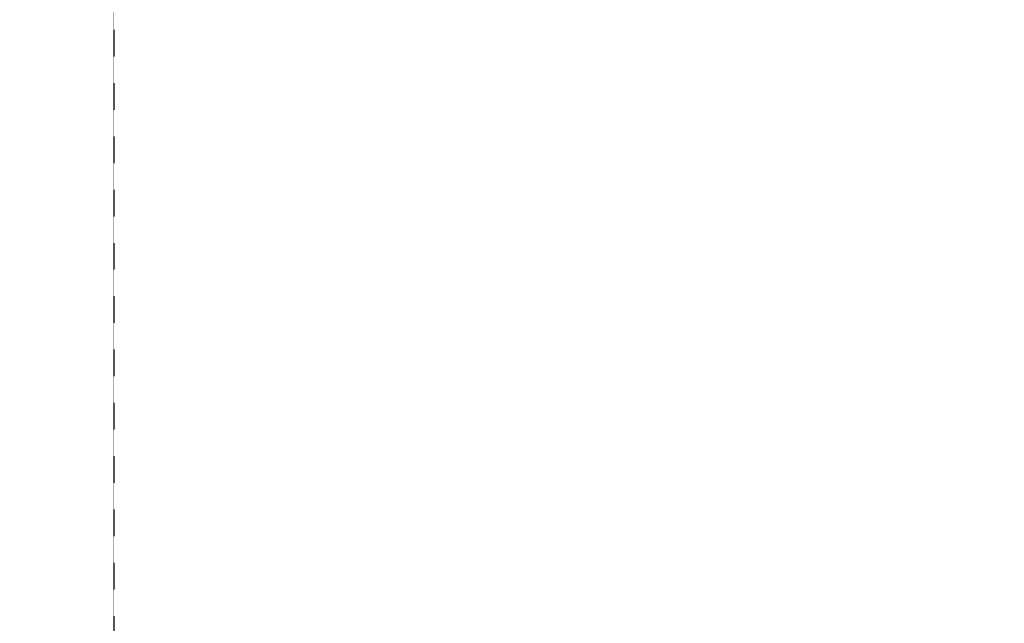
# Model space of a CAD drawing. Header units: millimetres. Extents: x -4577 to 1032787, y -66234 to 201209.
# Tile 19 of 256: x 15919 to 16513, y -54691 to -54326. Entities that reach past the tile are written whole.
import ezdxf

# ---------------------------------------------------------------- set-up
doc = ezdxf.new("R2010")
doc.units = ezdxf.units.MM
for name, pattern in [('510_5_2OG_ELT_1004$0$11-07-22_DS_2OG$0$AUSGEZOGEN', [0]), ('510_5_2OG_ELT_1004$0$11-07-22_DS_2OG$0$VERDECKT2_S15', [0.025, 0, -0.025]), ('510_5_2OG_ELT_1004$0$11-07-22_DS_2OG$0$VERDECKT2_S2', [0.17, 0.1, -0.07])]:
    doc.linetypes.add(name, pattern=pattern)
doc.layers.add('510_5_2OG_ELT_1004$0$11-07-22_DS_2OG$0$GLASS', color=8, linetype='510_5_2OG_ELT_1004$0$11-07-22_DS_2OG$0$AUSGEZOGEN')
doc.layers.add('510_5_2OG_ELT_1004$0$11-07-22_DS_2OG$0$STANDARD', color=8, linetype='510_5_2OG_ELT_1004$0$11-07-22_DS_2OG$0$AUSGEZOGEN')

# ---------------------------------------------------------------- blocks, each defined once
blk = doc.blocks.new('510_5_2OG_ELT_1004')
at = {"layer": '510_5_2OG_ELT_1004$0$11-07-22_DS_2OG$0$GLASS', "linetype": '510_5_2OG_ELT_1004$0$11-07-22_DS_2OG$0$VERDECKT2_S15'}
blk.add_arc((15945.08, -54791.57), 1157.1, 0.25544, 91.30997, dxfattribs=at)
at = {"layer": '510_5_2OG_ELT_1004$0$11-07-22_DS_2OG$0$STANDARD', "linetype": '510_5_2OG_ELT_1004$0$11-07-22_DS_2OG$0$VERDECKT2_S2'}
blk.add_line((15975.39, -53582.73), (15975.39, -54846.7), dxfattribs=at)

msp = doc.modelspace()

# ---------------------------------------------------------------- block references
msp.add_blockref('510_5_2OG_ELT_1004', (0, -0.05))

doc.saveas('drawing.dxf')
